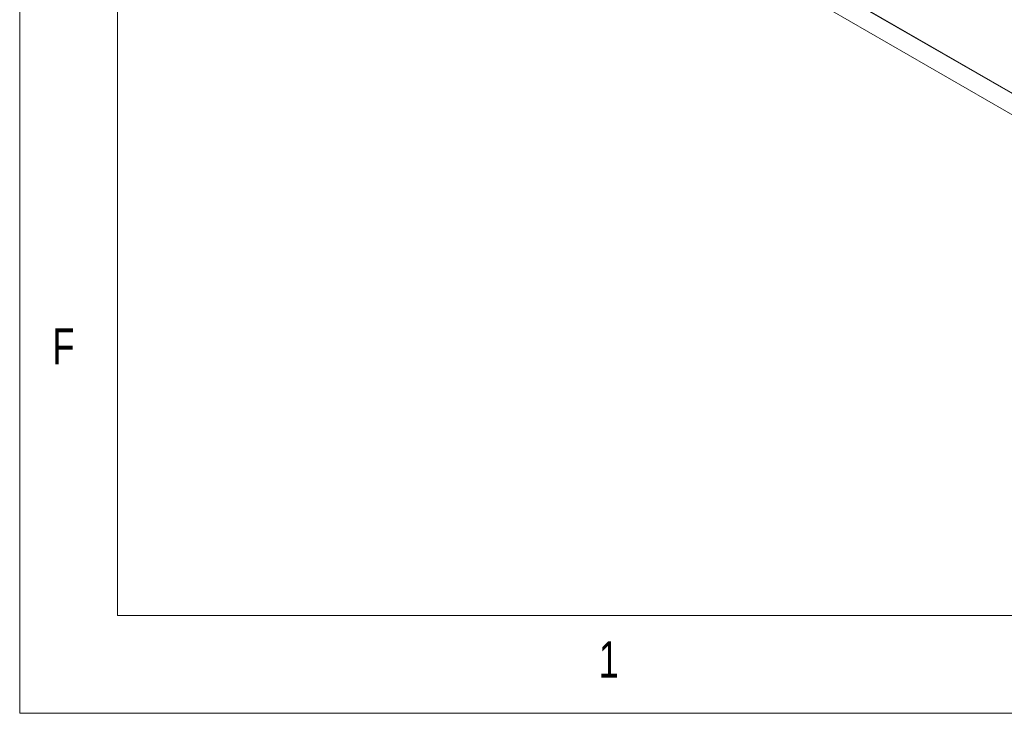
# Model space of a CAD drawing. Header units: inches. Extents: x 0.2 to 16.3, y 0.2 to 11.5.
# Tile 1 of 65: x 0.2 to 2.2, y 0.2 to 1.6. Entities that reach past the tile are written whole.
import ezdxf

# ---------------------------------------------------------------- set-up
doc = ezdxf.new("R2010")
doc.units = ezdxf.units.IN
doc.header["$MEASUREMENT"] = 0
doc.styles.add('SLDTEXTSTYLE0', font='TXT', dxfattribs={"width": 0.75})

msp = doc.modelspace()

# ---------------------------------------------------------------- linework, layer by layer
at = {"color": 7, "linetype": 'Continuous', "lineweight": 0}
for p, q in [((0.1969, 11.4961), (0.1969, 0.1969)), ((0.3937, 11.2992), (0.3937, 0.3937)), ((0.3937, 0.3937), (8.9685, 0.3937)), ((0.1969, 0.1969), (16.3386, 0.1969))]:
    msp.add_line(p, q, dxfattribs=at)
at = {"color": 7, "linetype": 'Continuous', "lineweight": 15}
for p, q in [((0.7598, 2.2713), (3.1168, 0.9106)), ((0.7598, 2.2278), (3.1168, 0.8671)), ((2.8558, 1.0609), (1.0207, 2.1203))]:
    msp.add_line(p, q, dxfattribs=at)

# ---------------------------------------------------------------- texts
at = {"color": 7, "linetype": 'Continuous', "lineweight": 0, "char_height": 0.0729, "attachment_point": 1, "style": 'SLDTEXTSTYLE0'}
for s, insert in [('F', (0.2625, 0.9712)), ('1', (1.3615, 0.3413))]:
    msp.add_mtext(s, dxfattribs=dict(at, insert=insert))

doc.saveas('drawing.dxf')
